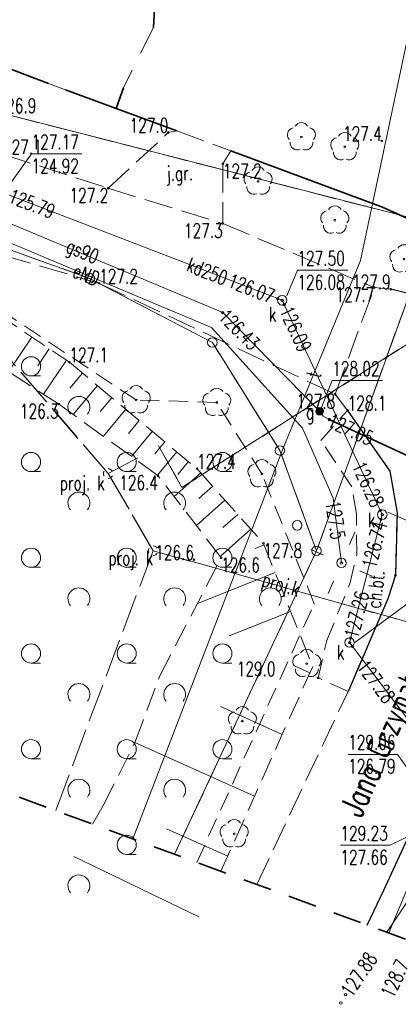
# Model space of a CAD drawing. Header units: metres. Extents: x 7471162 to 7473271, y 5962027 to 5964034.
# Tile 19 of 75: x 7471472 to 7471492, y 5963859 to 5963911. Entities that reach past the tile are written whole.
import ezdxf
from ezdxf.enums import TextEntityAlignment as Align

# ---------------------------------------------------------------- set-up
doc = ezdxf.new("R2010")
doc.units = ezdxf.units.M
doc.header["$MEASUREMENT"] = 0
for name, pattern in [('2_1', [0]), ('2_BUBZ02', [1.75, 1.25, -0.5]), ('2_BUBZ02G', [1.75, 1.25, -0.5]), ('2_KTCR02', [1.5, 1, -0.5]), ('2_KTJZ01', [2, 1.5, -0.5]), ('2_KTKR01', [0]), ('2_KTOK02', [2.5, 1.5, -1]), ('2_KTOK04', [2.5, 1.5, -1]), ('2_KTOK05_01', [7.5, 7.5]), ('2_PTTL', [1.5, 1, -0.5]), ('4', [2.5, 1.5, -1]), ('4_1', [0]), ('4_SUOP03_04', [0]), ('4_SUOP03_14', [0]), ('4_SUPB_P_01', [2.5, 2, -0.5]), ('4_SUPE_01', [0]), ('4_SUPG_01', [0]), ('4_SUPK_01', [0]), ('4_SUPK_P_01', [2.5, 2, -0.5]), ('4_SUPT_01', [0]), ('4_SUPW_01', [0]), ('GDE', [0]), ('GUK', [2, 1.5, -0.5])]:
    doc.linetypes.add(name, pattern=pattern)
doc.layers.get('0').update_dxf_attribs({"color": 250, "linetype": 'CONTINUOUS', "lineweight": 100})
for name, color, linetype, lineweight in [('BUBZ_L_1', 7, '2_BUBZ02', 18), ('Dzialki', 7, 'GDE', 18), ('Kontury', 90, 'GUK', 18), ('KTCR_E_T_1', 7, 'CONTINUOUS', 15), ('KTCR_L_1', 7, '2_KTCR02', 18), ('KTJZ_E_T_0', 7, 'CONTINUOUS', 15), ('KTJZ_L_0', 7, '2_KTJZ01', 18), ('KTKR_L_0', 7, '2_KTKR01', 25), ('KTOK_L_1', 7, '2_1', 18), ('KTOK_L_3', 7, '2_1', 18), ('KTOK_L_4', 7, '2_KTOK05_01', 35), ('KTUL_E_T_0', 7, 'CONTINUOUS', 25), ('LINIE_L_1', 90, '4', 35), ('OBOP_T_1', 3, 'CONTINUOUS', 18), ('PTTL_L_3', 7, '2_PTTL', 18), ('Punkty', 7, 'CONTINUOUS', 18), ('RTPW_T_0', 7, 'CONTINUOUS', 15), ('SUOG_L_0', 52, '4_SUOP03_14', 35), ('SUPE_E_T_3', 1, 'CONTINUOUS', 15), ('SUPE_L_3', 1, '4_SUPE_01', 18), ('SUPG_E_T_2', 7, 'CONTINUOUS', 15), ('SUPG_L_2', 52, '4_SUPG_01', 18), ('SUPK_E_T_0', 34, 'CONTINUOUS', 15), ('SUPK_L_0', 34, '4_SUPK_01', 18), ('SUPP_E_T_4', 34, 'CONTINUOUS', 15), ('SUPP_L_4', 34, '4_SUPK_P_01', 18), ('SUPS_E_T_4', 34, 'CONTINUOUS', 18), ('SUPS_T_4', 34, 'CONTINUOUS', 18), ('SUPT_E_T_0', 30, 'CONTINUOUS', 15), ('SUPT_L_0', 30, '4_SUPT_01', 18), ('SUPW_L_0', 5, '4_SUPW_01', 18), ('SUSM_T_0', 7, 'CONTINUOUS', 18), ('SUSM_T_3', 7, 'CONTINUOUS', 18), ('SUTE_T_0', 1, 'CONTINUOUS', 18), ('SUTG_T_0', 52, 'CONTINUOUS', 18), ('SUTK_T_0', 34, 'CONTINUOUS', 18), ('SUUG_E_T_4', 7, 'CONTINUOUS', 15), ('SUUG_T_5', 7, 'CONTINUOUS', 18), ('SUUK_E_T_9', 34, 'CONTINUOUS', 15), ('SUUK_T_2', 34, 'CONTINUOUS', 18)]:
    doc.layers.add(name, color=color, linetype=linetype, lineweight=lineweight)
doc.styles.get("Standard").update_dxf_attribs({"font": 'Simplex.SHX', "width": 0.75})

# ---------------------------------------------------------------- blocks, each defined once
blk = doc.blocks.new('GRT')
at = {"linetype": 'Continuous'}
blk.add_circle((0, 0), 0.25, dxfattribs=at)
blk = doc.blocks.new('2_OBOP02_01')
at = {"linetype": 'Continuous'}
blk.add_circle((0, 0), 0.045, dxfattribs=at)
for centre, start, end in [((0, 0.375), 30.1401, 149.8599), ((-0.357, 0.116), 102.1445, 221.86), ((0.357, 0.116), 318.14, 77.8555), ((-0.22, -0.303), 174.1482, 293.8542), ((0.22, -0.303), 246.1458, 5.8518)]:
    blk.add_arc(centre, 0.375, start, end, dxfattribs=at)
blk = doc.blocks.new('2_PTTL02')
at = {"linetype": 'Continuous'}
blk.add_arc((0, 0.357), 0.571, 321.3178, 218.6822, dxfattribs=at)
blk = doc.blocks.new('2_PTTL05')
at = {"linetype": 'Continuous'}
blk.add_line((0, -0.5), (0.5, -0.5), dxfattribs=at)
blk.add_circle((0, 0), 0.5, dxfattribs=at)
blk = doc.blocks.new('2_RTPW01')
at = {"linetype": 'Continuous'}
blk.add_circle((0, 0), 0.045, dxfattribs=at)
blk = doc.blocks.new('4_SUUS_P_05')
at = {"linetype": 'Continuous'}
for start, end in [(149.4064, 210.4809), (30.0857, 90.1805), (269.3333, 330.3412)]:
    blk.add_arc((0, 0), 0.25, start, end, dxfattribs=at)
blk = doc.blocks.new('4_SUSM04_01')
at = {"linetype": 'Continuous'}
blk.add_circle((0, 0), 0.25, dxfattribs=at)
blk = doc.blocks.new('4_SUSM01_01')
at = {"linetype": 'Continuous'}
for p, q in [((-0.742, 0.742), (-1.237, 1.237)), ((0.742, 0.742), (1.237, 1.237)), ((-0.742, -0.742), (-1.237, -1.237)), ((0.742, -0.742), (1.237, -1.237))]:
    blk.add_line(p, q, dxfattribs=at)
blk = doc.blocks.new('4_SUPS01_05')
at = {"linetype": 'Continuous'}
blk.add_circle((0, 0), 0.0625, dxfattribs=at)
blk = doc.blocks.new('4_SUPS01_04')
at = {"linetype": 'Continuous'}
blk.add_circle((0, 0), 0.0625, dxfattribs=at)
blk = doc.blocks.new('4_SUUS25')
at = {"linetype": 'Continuous'}
for radius in [0.2, 0.175, 0.15, 0.125, 0.1, 0.075, 0.05, 0.025, 0.00715]:
    blk.add_circle((0, 0), radius, dxfattribs=at)
blk = doc.blocks.new('4_SUUS15_05')
at = {"linetype": 'Continuous'}
blk.add_circle((0, 0), 0.25, dxfattribs=at)

msp = doc.modelspace()

# ---------------------------------------------------------------- linework, layer by layer
at = {"layer": 'BUBZ_L_1', "linetype": '2_BUBZ02G'}
for p, q in [((7471467.77, 5963897.4), (7471474.46, 5963892.89)), ((7471474.46, 5963892.89), (7471481.13, 5963887.33)), ((7471481.13, 5963887.33), (7471484.6, 5963883.43)), ((7471484.6, 5963883.43), (7471487.173, 5963876.997)), ((7471487.173, 5963876.997), (7471482.554, 5963866.68)), ((7471482.554, 5963866.68), (7471482.371, 5963866.301))]:
    msp.add_line(p, q, dxfattribs=at)
at = {"layer": 'BUBZ_L_1', "linetype": '2_BUBZ02'}
for p, q in [((7471473.9, 5963890.71), (7471466.92, 5963895.2)), ((7471479.09, 5963886.97), (7471473.9, 5963890.71)), ((7471482.39, 5963882.67), (7471479.09, 5963886.97)), ((7471479.181, 5963876.514), (7471482.39, 5963882.67)), ((7471477.9, 5963873.054), (7471479.181, 5963876.514)), ((7471476.232, 5963869.744), (7471477.9, 5963873.054)), ((7471475.669, 5963868.763), (7471476.232, 5963869.744))]:
    msp.add_line(p, q, dxfattribs=at)
at = {"layer": 'BUBZ_L_1', "linetype": '2_1'}
for p, q in [((7471472.504, 5963894.208), (7471471.281, 5963892.394)), ((7471473.411, 5963893.597), (7471472.806, 5963892.7)), ((7471474.308, 5963892.992), (7471473.112, 5963891.217)), ((7471475.142, 5963892.322), (7471474.488, 5963891.537)), ((7471475.926, 5963891.668), (7471474.667, 5963890.157)), ((7471476.682, 5963891.038), (7471476.074, 5963890.309)), ((7471477.41, 5963890.431), (7471476.238, 5963889.025)), ((7471478.113, 5963889.845), (7471477.548, 5963889.167)), ((7471478.791, 5963889.28), (7471477.701, 5963887.971)), ((7471479.445, 5963888.734), (7471478.919, 5963888.103)), ((7471480.077, 5963888.208), (7471479.062, 5963886.991)), ((7471480.685, 5963887.701), (7471480.124, 5963887.027)), ((7471481.328, 5963887.108), (7471479.935, 5963885.869)), ((7471481.947, 5963886.411), (7471481.226, 5963885.769)), ((7471482.589, 5963885.69), (7471481.094, 5963884.359)), ((7471483.255, 5963884.942), (7471482.48, 5963884.252)), ((7471483.944, 5963884.167), (7471482.338, 5963882.738)), ((7471484.633, 5963883.348), (7471484.162, 5963883.159)), ((7471485.208, 5963881.909), (7471481.146, 5963880.284)), ((7471486.021, 5963879.878), (7471482.808, 5963878.593)), ((7471487.027, 5963876.67), (7471486.256, 5963877.015)), ((7471485.585, 5963873.451), (7471482.352, 5963874.899)), ((7471484.138, 5963870.218), (7471477.883, 5963873.019)), ((7471482.737, 5963867.09), (7471479.538, 5963868.523)), ((7471481.226, 5963863.928), (7471474.701, 5963867.076))]:
    msp.add_line(p, q, dxfattribs=at)
at = {"layer": 'Dzialki'}
for p, q in [((7471475.52, 5963897.27), (7471426.01, 5963915.12)), ((7471461.73, 5963908.25), (7471493.55, 5963900.11)), ((7471493.55, 5963900.11), (7471487.37, 5963883.04)), ((7471481.93, 5963893.92), (7471475.52, 5963897.27)), ((7471485.46, 5963888.28), (7471481.93, 5963893.92)), ((7471487.37, 5963883.04), (7471485.46, 5963888.28)), ((7471479.96, 5963867.187), (7471487.37, 5963883.04))]:
    msp.add_line(p, q, dxfattribs=at)
at = {"layer": 'Kontury'}
for p, q in [((7471461.73, 5963908.25), (7471493.55, 5963900.11)), ((7471475.52, 5963897.27), (7471458.55, 5963903.39)), ((7471493.55, 5963900.11), (7471487.37, 5963883.04)), ((7471481.93, 5963893.92), (7471475.52, 5963897.27)), ((7471485.46, 5963888.28), (7471481.93, 5963893.92)), ((7471487.37, 5963883.04), (7471485.46, 5963888.28)), ((7471479.96, 5963867.187), (7471487.37, 5963883.04))]:
    msp.add_line(p, q, dxfattribs=at)
at = {"layer": 'KTCR_L_1', "linetype": '2_KTCR02'}
for p, q in [((7471487.598, 5963888.807), (7471488.998, 5963890.377)), ((7471488.998, 5963890.377), (7471491.207, 5963887.207)), ((7471489.218, 5963886.388), (7471487.598, 5963888.807)), ((7471491.207, 5963887.207), (7471491.587, 5963885.028)), ((7471489.458, 5963884.978), (7471489.218, 5963886.388)), ((7471489.478, 5963882.868), (7471489.458, 5963884.978)), ((7471491.587, 5963885.028), (7471491.497, 5963881.768)), ((7471489.118, 5963881.318), (7471489.478, 5963882.868)), ((7471491.497, 5963881.768), (7471491.097, 5963880.538)), ((7471487.908, 5963878.358), (7471489.118, 5963881.318)), ((7471491.097, 5963880.538), (7471489.018, 5963875.689)), ((7471487.458, 5963876.409), (7471487.908, 5963878.358)), ((7471489.018, 5963875.689), (7471487.458, 5963876.409)), ((7471490.887, 5963865.31), (7471493.347, 5963870.669)), ((7471490.023, 5963863.489), (7471490.887, 5963865.31))]:
    msp.add_line(p, q, dxfattribs=at)
at = {"layer": 'KTJZ_L_0', "linetype": '2_KTJZ01'}
for p, q in [((7471479.63, 5963904.89), (7471480.075, 5963904.971)), ((7471480.075, 5963904.971), (7471482.897, 5963903.925)), ((7471476.49, 5963901.98), (7471479.63, 5963904.89)), ((7471482.897, 5963903.925), (7471482.48, 5963903.25)), ((7471470.99, 5963903.76), (7471476.49, 5963901.98)), ((7471482.48, 5963903.25), (7471482.47, 5963900.14)), ((7471476.49, 5963901.98), (7471482.47, 5963900.14)), ((7471482.47, 5963900.14), (7471490.39, 5963896.79)), ((7471469.07, 5963899.05), (7471476.02, 5963897.01)), ((7471476.02, 5963897.01), (7471488.35, 5963891.22)), ((7471488.35, 5963891.22), (7471490.39, 5963896.79)), ((7471490.39, 5963896.79), (7471491.248, 5963896.706)), ((7471491.248, 5963896.706), (7471492.157, 5963896.487)), ((7471488.998, 5963890.377), (7471488.35, 5963891.22)), ((7471491.207, 5963887.207), (7471488.998, 5963890.377)), ((7471491.587, 5963885.028), (7471491.207, 5963887.207)), ((7471491.497, 5963881.768), (7471491.587, 5963885.028)), ((7471491.097, 5963880.538), (7471491.497, 5963881.768)), ((7471489.018, 5963875.689), (7471491.097, 5963880.538)), ((7471484.252, 5963865.609), (7471489.018, 5963875.689)), ((7471490.887, 5963865.31), (7471493.347, 5963870.669)), ((7471490.023, 5963863.489), (7471490.887, 5963865.31))]:
    msp.add_line(p, q, dxfattribs=at)
at = {"layer": 'KTKR_L_0', "linetype": '2_KTKR01'}
for p, q in [((7471492.157, 5963896.487), (7471491.248, 5963896.706)), ((7471488.998, 5963890.377), (7471491.207, 5963887.207)), ((7471491.207, 5963887.207), (7471491.587, 5963885.028)), ((7471491.587, 5963885.028), (7471491.497, 5963881.768)), ((7471491.497, 5963881.768), (7471491.097, 5963880.538)), ((7471491.097, 5963880.538), (7471489.018, 5963875.689)), ((7471490.887, 5963865.31), (7471493.347, 5963870.669)), ((7471490.023, 5963863.489), (7471490.887, 5963865.31))]:
    msp.add_line(p, q, dxfattribs=at)
at = {"layer": 'KTOK_L_1', "linetype": '2_KTOK02'}
for p, q in [((7471478.849, 5963910.377), (7471477.281, 5963907.227)), ((7471480.075, 5963904.971), (7471482.897, 5963903.925))]:
    msp.add_line(p, q, dxfattribs=at)
at = {"layer": 'KTOK_L_3', "linetype": '2_KTOK04'}
msp.add_line((7471473.369, 5963907.446), (7471474.259, 5963907.126), dxfattribs=at)
at = {"layer": 'KTOK_L_4', "linetype": '2_KTOK05_01'}
for p, q in [((7471450.062, 5963916.305), (7471473.369, 5963907.446)), ((7471478.849, 5963910.377), (7471478.991, 5963912.714)), ((7471474.259, 5963907.126), (7471480.075, 5963904.971)), ((7471476.906, 5963906.145), (7471477.281, 5963907.227)), ((7471482.897, 5963903.925), (7471490.828, 5963900.986)), ((7471490.828, 5963900.986), (7471493.137, 5963899.946))]:
    msp.add_line(p, q, dxfattribs=at)
at = {"layer": 'LINIE_L_1', "linetype": '4'}
msp.add_line((7471492.024, 5963862.754), (7471420.49, 5963889.036), dxfattribs=at)
at = {"layer": 'PTTL_L_3', "linetype": '2_PTTL'}
for p, q in [((7471477.95, 5963890.92), (7471460.37, 5963902.58)), ((7471482.16, 5963890.79), (7471477.95, 5963890.92)), ((7471484.52, 5963887.06), (7471482.16, 5963890.79)), ((7471487.252, 5963880.276), (7471484.52, 5963887.06)), ((7471481.118, 5963866.761), (7471487.252, 5963880.276))]:
    msp.add_line(p, q, dxfattribs=at)
at = {"layer": 'SUOG_L_0', "linetype": '4_SUOP03_04'}
msp.add_line((7471499.87, 5963884.4), (7471488.04, 5963889.9), dxfattribs=at)
at = {"layer": 'SUOG_L_0', "linetype": '4_1'}
msp.add_line((7471499.87, 5963884.4), (7471488.04, 5963889.9), dxfattribs=at)
at = {"layer": 'SUPE_L_3', "linetype": '4_SUPE_01'}
for p, q in [((7471467.703, 5963900.671), (7471481.884, 5963894.704)), ((7471481.884, 5963894.704), (7471486.647, 5963889.438)), ((7471486.647, 5963889.438), (7471488.251, 5963885.786)), ((7471488.251, 5963885.786), (7471488.678, 5963882.41))]:
    msp.add_line(p, q, dxfattribs=at)
at = {"layer": 'SUPG_L_2', "linetype": '4_SUPG_01'}
for p, q in [((7471482.47, 5963895.48), (7471466.43, 5963902.21)), ((7471487.54, 5963890.32), (7471482.47, 5963895.48)), ((7471487.714, 5963890.071), (7471487.54, 5963890.32)), ((7471488.04, 5963889.9), (7471487.714, 5963890.071)), ((7471499.87, 5963884.4), (7471488.04, 5963889.9))]:
    msp.add_line(p, q, dxfattribs=at)
at = {"layer": 'SUPG_L_2', "linetype": '4_1'}
for p, q in [((7471466.43, 5963902.21), (7471482.47, 5963895.48)), ((7471482.47, 5963895.48), (7471487.54, 5963890.32)), ((7471487.54, 5963890.32), (7471487.714, 5963890.071)), ((7471487.714, 5963890.071), (7471488.04, 5963889.9)), ((7471488.04, 5963889.9), (7471499.87, 5963884.4))]:
    msp.add_line(p, q, dxfattribs=at)
at = {"layer": 'SUPK_L_0', "linetype": '4_SUPK_01'}
for p, q in [((7471485.578, 5963896.127), (7471471.059, 5963901.726)), ((7471490.807, 5963884.928), (7471485.578, 5963896.127)), ((7471489.098, 5963878.248), (7471490.807, 5963884.928)), ((7471495.497, 5963869.799), (7471489.098, 5963878.248)), ((7471491.053, 5963863.111), (7471495.497, 5963869.799))]:
    msp.add_line(p, q, dxfattribs=at)
at = {"layer": 'SUPK_L_0', "linetype": '4_1'}
for p, q in [((7471485.578, 5963896.127), (7471471.059, 5963901.726)), ((7471490.807, 5963884.928), (7471485.578, 5963896.127)), ((7471489.098, 5963878.248), (7471490.807, 5963884.928)), ((7471495.497, 5963869.799), (7471489.098, 5963878.248)), ((7471491.053, 5963863.111), (7471495.497, 5963869.799))]:
    msp.add_line(p, q, dxfattribs=at)
at = {"layer": 'SUPP_L_4', "linetype": '4_SUPK_P_01'}
for p, q in [((7471476.491, 5963887.075), (7471462.182, 5963903.688)), ((7471493.772, 5963894.893), (7471480.341, 5963886.351)), ((7471480.341, 5963886.351), (7471479.119, 5963888.517)), ((7471478.035, 5963887.905), (7471476.491, 5963887.075)), ((7471476.491, 5963887.075), (7471478.836, 5963883.046)), ((7471478.836, 5963883.046), (7471473.745, 5963869.47)), ((7471478.836, 5963883.046), (7471503.725, 5963876.072))]:
    msp.add_line(p, q, dxfattribs=at)
at = {"layer": 'SUPP_L_4', "linetype": '4_SUPB_P_01'}
for p, q in [((7471462.182, 5963903.688), (7471476.491, 5963887.075)), ((7471480.341, 5963886.351), (7471493.772, 5963894.893)), ((7471479.119, 5963888.517), (7471480.341, 5963886.351)), ((7471476.491, 5963887.075), (7471478.035, 5963887.905)), ((7471478.836, 5963883.046), (7471476.491, 5963887.075)), ((7471473.745, 5963869.47), (7471478.836, 5963883.046)), ((7471503.725, 5963876.072), (7471478.836, 5963883.046))]:
    msp.add_line(p, q, dxfattribs=at)
at = {"layer": 'SUPT_L_0', "linetype": '4_SUPT_01'}
for p, q in [((7471489.668, 5963898.206), (7471492.068, 5963909.565)), ((7471485.638, 5963888.397), (7471489.668, 5963898.206)), ((7471477.783, 5963867.986), (7471485.638, 5963888.397))]:
    msp.add_line(p, q, dxfattribs=at)
at = {"layer": 'SUPW_L_0', "linetype": '4_SUPW_01'}
msp.add_line((7471509.156, 5963906.435), (7471491.147, 5963863.076), dxfattribs=at)
at = {"layer": 'SUPW_L_0', "linetype": '4_1'}
msp.add_line((7471491.147, 5963863.076), (7471509.156, 5963906.435), dxfattribs=at)
at = {"layer": 'SUTG_T_0', "linetype": 'Continuous'}
for p, q in [((7471487.54, 5963890.32), (7471488.195, 5963891.932)), ((7471488.195, 5963891.932), (7471490.827, 5963891.932))]:
    msp.add_line(p, q, dxfattribs=at)
at = {"layer": 'SUTK_T_0', "linetype": 'Continuous'}
for p, q in [((7471471.141, 5963901.896), (7471472.482, 5963903.772)), ((7471472.482, 5963903.772), (7471475.115, 5963903.772)), ((7471485.826, 5963896.352), (7471486.375, 5963897.693)), ((7471486.375, 5963897.693), (7471489.008, 5963897.693)), ((7471491.1, 5963885.062), (7471492.057, 5963884.644)), ((7471489.383, 5963878.249), (7471492.366, 5963880.462)), ((7471489.027, 5963872.405), (7471491.605, 5963872.405)), ((7471492.752, 5963870.797), (7471491.605, 5963872.405)), ((7471495.497, 5963869.799), (7471491.227, 5963867.657)), ((7471488.621, 5963867.657), (7471491.227, 5963867.657))]:
    msp.add_line(p, q, dxfattribs=at)

# ---------------------------------------------------------------- block references
at = {"layer": 'OBOP_T_1'}
for p in [(7471486.586, 5963904.659), (7471488.851, 5963904.138), (7471484.321, 5963902.34), (7471488.329, 5963900.309), (7471491.942, 5963898.278), (7471477.95, 5963890.92), (7471482.16, 5963890.79), (7471484.52, 5963887.06), (7471486.863, 5963877.147), (7471483.498, 5963874.149), (7471483.07, 5963868.251)]:
    msp.add_blockref('2_OBOP02_01', p, dxfattribs=at)
at = {"layer": 'PTTL_L_3'}
for name, p in [('2_PTTL05', (7471472.457, 5963892.678)), ('2_PTTL02', (7471474.957, 5963890.178)), ('2_PTTL05', (7471472.457, 5963887.678)), ('2_PTTL05', (7471477.457, 5963887.678)), ('2_PTTL05', (7471482.457, 5963887.678)), ('2_PTTL02', (7471474.957, 5963885.178)), ('2_PTTL02', (7471479.957, 5963885.178)), ('2_PTTL05', (7471472.457, 5963882.678)), ('2_PTTL05', (7471477.457, 5963882.678)), ('2_PTTL05', (7471482.457, 5963882.678)), ('2_PTTL02', (7471474.957, 5963880.178)), ('2_PTTL02', (7471479.957, 5963880.178)), ('2_PTTL02', (7471484.957, 5963880.178)), ('2_PTTL05', (7471472.457, 5963877.678)), ('2_PTTL05', (7471477.457, 5963877.678)), ('2_PTTL05', (7471482.457, 5963877.678)), ('2_PTTL02', (7471474.957, 5963875.178)), ('2_PTTL02', (7471479.957, 5963875.178)), ('2_PTTL05', (7471472.457, 5963872.678)), ('2_PTTL05', (7471477.457, 5963872.678)), ('2_PTTL05', (7471482.457, 5963872.678)), ('2_PTTL02', (7471474.957, 5963870.178)), ('2_PTTL02', (7471479.957, 5963870.178)), ('2_PTTL05', (7471477.457, 5963867.678)), ('2_PTTL02', (7471474.957, 5963865.178))]:
    msp.add_blockref(name, p, dxfattribs=at)
at = {"layer": 'Punkty'}
for p in [(7471475.52, 5963897.27), (7471481.93, 5963893.92), (7471485.46, 5963888.28), (7471487.37, 5963883.04)]:
    msp.add_blockref('GRT', p, dxfattribs=at)
at = {"layer": 'RTPW_T_0'}
for p in [(7471479.63, 5963904.89), (7471490.78, 5963904.45), (7471482.48, 5963903.25), (7471476.49, 5963901.98), (7471482.47, 5963900.14), (7471476.02, 5963897.01), (7471490.39, 5963896.79), (7471491.248, 5963896.706), (7471474.46, 5963892.89), (7471488.35, 5963891.22), (7471473.9, 5963890.71), (7471488.998, 5963890.377), (7471479.09, 5963886.97), (7471481.13, 5963887.33), (7471484.6, 5963883.43), (7471480.97, 5963882.575), (7471482.39, 5963882.67), (7471491.497, 5963881.768), (7471487.458, 5963876.409)]:
    msp.add_blockref('2_RTPW01', p, dxfattribs=at)
at = {"layer": 'SUPS_T_4'}
for p in [(7471476.491, 5963887.075), (7471478.836, 5963883.046)]:
    msp.add_blockref('4_SUUS_P_05', p, dxfattribs=at)
at = {"layer": 'SUSM_T_0', "rotation": 21.33050683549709}
msp.add_blockref('4_SUSM01_01', (7471488.678, 5963882.41), dxfattribs=at)
at = {"layer": 'SUSM_T_3'}
for p in [(7471486.364, 5963884.372), (7471488.678, 5963882.41)]:
    msp.add_blockref('4_SUSM04_01', p, dxfattribs=at)
at = {"layer": 'SUTE_T_0'}
msp.add_blockref('4_SUPS01_05', (7471488.678, 5963882.41), dxfattribs=at)
at = {"layer": 'SUTG_T_0'}
for p in [(7471482.47, 5963895.48), (7471487.54, 5963890.32), (7471488.04, 5963889.9)]:
    msp.add_blockref('4_SUPS01_04', p, dxfattribs=at)
at = {"layer": 'SUTK_T_0'}
for p in [(7471485.345, 5963896.217), (7471485.578, 5963896.127), (7471485.684, 5963895.9), (7471490.702, 5963885.154), (7471490.807, 5963884.928), (7471490.745, 5963884.685), (7471489.098, 5963878.248), (7471489.16, 5963878.491), (7471489.249, 5963878.049), (7471488.886, 5963859.848), (7471488.643, 5963859.413)]:
    msp.add_blockref('4_SUPS01_05', p, dxfattribs=at)
at = {"layer": 'SUUG_T_5'}
msp.add_blockref('4_SUUS25', (7471487.54, 5963890.32), dxfattribs=at)
at = {"layer": 'SUUK_T_2'}
for p in [(7471485.578, 5963896.127), (7471490.807, 5963884.928), (7471489.098, 5963878.248)]:
    msp.add_blockref('4_SUUS15_05', p, dxfattribs=at)

# ---------------------------------------------------------------- texts
at = {"layer": 'KTCR_E_T_1', "width": 0.7}
msp.add_text('ch.bt.', height=0.75, rotation=83.6184, dxfattribs=at).set_placement((7471490.456, 5963881.03), align=Align.MIDDLE)
at = {"layer": 'KTJZ_E_T_0', "width": 0.7}
msp.add_text('j.gr.', height=0.75, rotation=1.5912, dxfattribs=at).set_placement((7471480.224, 5963902.659), align=Align.MIDDLE)
at = {"layer": 'KTUL_E_T_0', "width": 0.7}
msp.add_text('Jana Grzymały', height=1.25, rotation=65.9697, dxfattribs=at).set_placement((7471491.007, 5963873.057), align=Align.MIDDLE)
at = {"layer": 'RTPW_T_0', "width": 0.7}
for s, p in [('126.9', (7471470.71, 5963906.66)), ('127.2', (7471482.48, 5963903.25)), ('127.8', (7471484.6, 5963883.43)), ('126.6', (7471482.39, 5963882.67))]:
    msp.add_text(s, height=0.75, dxfattribs=at).set_placement(p, align=Align.TOP_LEFT)
for s, p in [('127.0', (7471479.63, 5963904.89)), ('127.4', (7471490.78, 5963904.45)), ('127.9', (7471491.248, 5963896.706)), ('126.6', (7471480.97, 5963882.575)), ('129.0', (7471485.231, 5963876.497))]:
    msp.add_text(s, height=0.75, dxfattribs=at).set_placement(p, align=Align.RIGHT)
for s, p in [('127.1', (7471470.99, 5963903.76)), ('127.2', (7471476.02, 5963897.01)), ('127.1', (7471474.46, 5963892.89)), ('128.1', (7471488.998, 5963890.377)), ('127.4', (7471481.13, 5963887.33))]:
    msp.add_text(s, height=0.75, dxfattribs=at).set_placement(p)
for s, p in [('127.2', (7471476.49, 5963901.98)), ('127.3', (7471482.47, 5963900.14)), ('127.7', (7471490.39, 5963896.79)), ('127.8', (7471488.35, 5963891.22)), ('126.3', (7471473.9, 5963890.71)), ('126.4', (7471479.09, 5963886.97))]:
    msp.add_text(s, height=0.75, dxfattribs=at).set_placement(p, align=Align.TOP_RIGHT)
at = {"layer": 'SUPE_E_T_3', "width": 0.7}
msp.add_text('eND', height=0.75, rotation=337.179, dxfattribs=at).set_placement((7471475.341, 5963897.457), align=Align.MIDDLE)
at = {"layer": 'SUPG_E_T_2', "width": 0.7}
msp.add_text('gs90', height=0.75, rotation=337.2382, dxfattribs=at).set_placement((7471475.101, 5963898.572), align=Align.MIDDLE)
at = {"layer": 'SUPK_E_T_0', "width": 0.7}
msp.add_text('kd250', height=0.75, rotation=338.9093, dxfattribs=at).set_placement((7471481.668, 5963897.635), align=Align.MIDDLE)
at = {"layer": 'SUPP_E_T_4', "width": 0.7}
msp.add_text('proj.k', height=0.75, rotation=343.4322, dxfattribs=at).set_placement((7471485.491, 5963881.188), align=Align.MIDDLE)
at = {"layer": 'SUPS_E_T_4', "width": 0.7}
for p in [(7471476.298, 5963886.956), (7471478.836, 5963883.046)]:
    msp.add_text('proj. k', height=0.75, dxfattribs=at).set_placement(p, align=Align.TOP_RIGHT)
at = {"layer": 'SUPT_E_T_0', "width": 0.7}
msp.add_text('t', height=0.75, rotation=74.5274, dxfattribs=at).set_placement((7471487.224, 5963892.259), align=Align.MIDDLE)
at = {"layer": 'SUTE_T_0', "width": 0.7}
for s, rotation, p in [('127.5', 278.8738, (7471488.523, 5963883.639)), ('128.7', 64.7369, (7471491.9, 5963861.609))]:
    msp.add_text(s, height=0.75, rotation=rotation, dxfattribs=at).set_placement(p, align=Align.MIDDLE_RIGHT)
at = {"layer": 'SUTG_T_0', "width": 0.7}
for s, rotation, p in [('126.43', 314.4959, (7471482.47, 5963895.48)), ('127.05', 335.0654, (7471488.04, 5963889.9))]:
    msp.add_text(s, height=0.75, rotation=rotation, dxfattribs=at).set_placement(p, align=Align.MIDDLE_LEFT)
msp.add_text('128.02', height=0.75, dxfattribs=at).set_placement((7471488.195, 5963892.557), align=Align.MIDDLE_LEFT)
at = {"layer": 'SUTK_T_0', "width": 0.7}
for s, p in [('127.17', (7471472.482, 5963904.772)), ('124.92', (7471472.482, 5963903.522)), ('127.50', (7471486.375, 5963898.693)), ('126.08', (7471486.375, 5963897.443)), ('129.06', (7471489.027, 5963873.405)), ('126.79', (7471489.027, 5963872.155)), ('129.23', (7471488.621, 5963868.657)), ('127.66', (7471488.621, 5963867.407))]:
    msp.add_text(s, height=0.75, dxfattribs=at).set_placement(p, align=Align.TOP_LEFT)
for s, rotation, p in [('125.79', 338.9096, (7471471.346, 5963901.616)), ('126.09', 295.0309, (7471485.758, 5963895.741)), ('127.26', 75.6413, (7471489.164, 5963878.509)), ('127.28', 307.1402, (7471489.743, 5963877.191)), ('127.88', 56.4011, (7471488.906, 5963859.878))]:
    msp.add_text(s, height=0.75, rotation=rotation, dxfattribs=at).set_placement(p, align=Align.MIDDLE_LEFT)
for s, rotation, p in [('126.07', 338.9096, (7471485.119, 5963896.304)), ('126.28', 295.0309, (7471490.589, 5963885.396)), ('126.74', 75.6413, (7471490.716, 5963884.569))]:
    msp.add_text(s, height=0.75, rotation=rotation, dxfattribs=at).set_placement(p, align=Align.MIDDLE_RIGHT)
at = {"layer": 'SUUG_E_T_4', "width": 0.7}
msp.add_text('g', height=0.75, dxfattribs=at).set_placement((7471486.822, 5963889.911))
at = {"layer": 'SUUK_E_T_9', "width": 0.7}
for p in [(7471485.268, 5963895.769), (7471490.437, 5963885.026), (7471488.822, 5963878.111)]:
    msp.add_text('k', height=0.75, dxfattribs=at).set_placement(p, align=Align.TOP_RIGHT)

doc.saveas('drawing.dxf')
